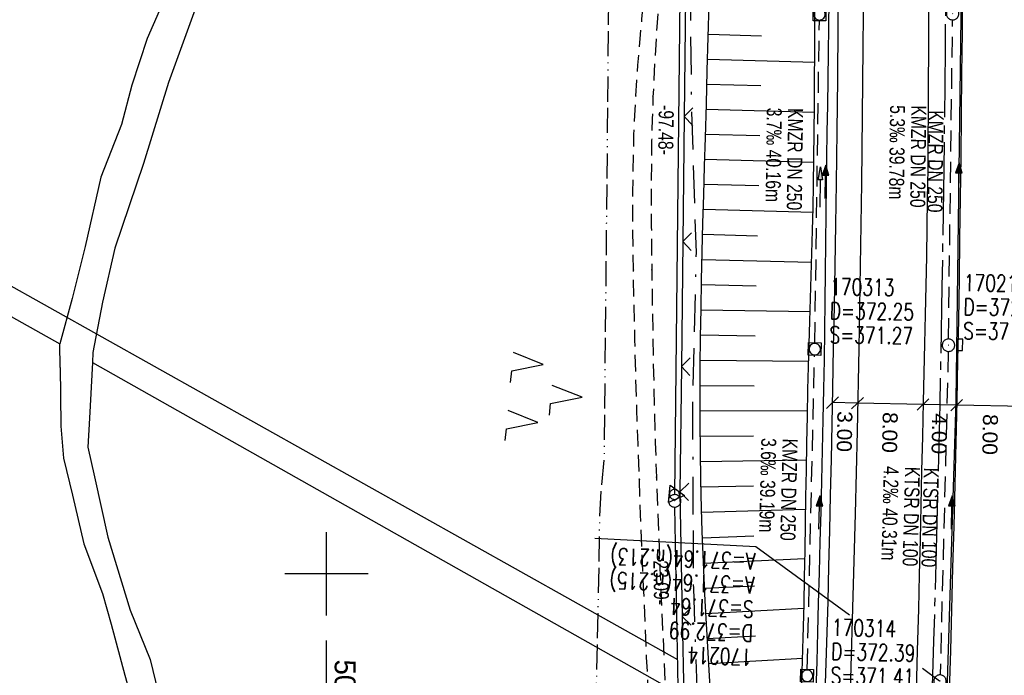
# Model space of a CAD drawing. Extents: x 509535 to 509917, y 455493 to 456443.
# Tile 5 of 34: x 509663 to 509781, y 455588 to 455666. Entities that reach past the tile are written whole.
import ezdxf

# ---------------------------------------------------------------- set-up
doc = ezdxf.new("R2010")
doc.units = 0
doc.header["$LTSCALE"] = 10
doc.header["$MEASUREMENT"] = 0
for name, pattern in [('ACAD_ISO13W100', [36, 12, -3, 12, -3, 0, -3, 0, -3]), ('ACAD_ISO16W100', [73, 15, -6.5, 15, -6.5, 15, -7, 1, -7]), ('ACHSE', [5.5, 4, -0.5, 0.5, -0.5]), ('AUSGEZOGEN', [0]), ('LT00', [0]), ('LT11', [0.3, 0.2, -0.1]), ('STRICHLINIE2', [0.375, 0.25, -0.125])]:
    doc.linetypes.add(name, pattern=pattern)
doc.layers.get('0').update_dxf_attribs({"linetype": 'LT00'})
for name, color, linetype in [('--EK_FBR', 1, 'LT00'), ('--EK_Halt-Pfeil', 4, 'LT00'), ('--EK_Haltung', 7, 'STRICHLINIE2'), ('--EK_Haltung-Text', 140, 'LT00'), ('--EK_Schacht-Text', 5, 'LT00'), ('--EL_DFK_AB_L', 21, 'LT00'), ('--EL_DFK_AB_P', 7, 'LT00'), ('--EL_Halt-Pfeil', 4, 'LT00'), ('--EL_Haltung', 182, 'STRICHLINIE2'), ('--EL_Haltung-Text', 182, 'LT00'), ('-AX-093', 35, 'ACHSE'), ('ABSTAND', 8, 'LT00'), ('BAB-KABEL', 220, 'ACAD_ISO16W100'), ('BEMAßUNG', 255, 'Continuous'), ('DFK_AB_L', 21, 'LT00'), ('DFK_AB_P', 7, 'LT00'), ('DFK_KATASTER', 250, 'LT00'), ('DFK_NUTZUNG', 250, 'LT00'), ('DFK_TOPO-ANL', 252, 'LT00'), ('DFK_VERMPKT', 252, 'LT00'), ('GASLTG', 250, 'ACAD_ISO13W100'), ('PFEIL', 140, 'AUSGEZOGEN'), ('V115_AFBR_BAB', 250, 'LT00'), ('V115_BOESCH', 250, 'LT00'), ('V115_BOSCHUNG', 250, 'LT00'), ('V115_FELDWEG', 250, 'LT11'), ('V115_GRABEN', 250, 'LT00'), ('V115_H_BORD', 8, 'LT00'), ('V115_KA_MULD', 182, 'LT00'), ('V115_KA_PRUF', 182, 'LT00'), ('V115_LD_MARK', 250, 'LT00'), ('V115_RASTER', 250, 'LT00'), ('V115_SINKK', 182, 'LT00'), ('V115_ZAUN', 40, 'LT00'), ('V116_RASTER', 250, 'LT00')]:
    doc.layers.add(name, color=color, linetype=linetype)
doc.styles.add('Arial', font='ARIAL.TTF')
doc.styles.add('Haltungsbeschriftung', font='ARIAL.TTF', dxfattribs={"width": 0.75})
doc.styles.add('schachtbeschriftung', font='romans.shx', dxfattribs={"width": 0.75, "height": 2})
doc.styles.get("Standard").update_dxf_attribs({"font": 'ARIAL.TTF'})

# ---------------------------------------------------------------- blocks, each defined once
blk = doc.blocks.new('SYMB7001')
at = {"color": 0, "linetype": 'ByBlock'}
for p, q in [((-0.869, -0.506), (0, 1.001)), ((0, 1.001), (0.869, -0.506)), ((-0.5005, 0), (-0.496554, -0.062729)), ((0.869, -0.506), (-0.869, -0.506))]:
    blk.add_line(p, q, dxfattribs=at)
for points in [[(0.5005, 0), (0.496553, 0.062729), (0.484776, 0.124469), (0.465353, 0.184246), (0.438592, 0.241118), (0.404913, 0.294187), (0.364849, 0.342616), (0.319031, 0.385642), (0.268181, 0.422586), (0.213103, 0.452866), (0.154663, 0.476004), (0.093784, 0.491635), (0.031427, 0.499512), (-0.031427, 0.499512), (-0.093784, 0.491635), (-0.154663, 0.476004), (-0.213103, 0.452866), (-0.268181, 0.422586), (-0.319031, 0.385642), (-0.364849, 0.342616), (-0.404913, 0.294187), (-0.438592, 0.241118), (-0.465353, 0.184246), (-0.484776, 0.124469), (-0.496554, 0.062729), (-0.5005, 0)], [(0.031427, -0.499513), (0.093784, -0.491635), (0.154663, -0.476004), (0.213103, -0.452866), (0.268182, -0.422587), (0.319031, -0.385642), (0.364849, -0.342616), (0.404913, -0.294187), (0.438592, -0.241118), (0.465354, -0.184247), (0.484776, -0.124469), (0.496554, -0.062729), (0.500501, 0)], [(-0.496554, -0.062729), (-0.484776, -0.124469), (-0.465353, -0.184246), (-0.438592, -0.241118), (-0.404913, -0.294187), (-0.364849, -0.342616), (-0.319031, -0.385642), (-0.268182, -0.422586), (-0.213103, -0.452866), (-0.154663, -0.476004), (-0.093784, -0.491635), (-0.031427, -0.499513), (0.031427, -0.499513)]]:
    blk.add_lwpolyline(points, dxfattribs=at)
blk = doc.blocks.new('SYMB0003')
at = {"color": 0, "linetype": 'ByBlock'}
for p, q in [((-0.015712, 0), (0.010166, 0.012015)), ((0, -0.021257), (-0.015712, 0)), ((0.010166, 0.012015), (0, -0.021257))]:
    blk.add_line(p, q, dxfattribs=at)
for points in [[(-0.031395, 0.499013), (-0.093691, 0.491144), (-0.154509, 0.475528), (-0.21289, 0.452414), (-0.267913, 0.422164), (-0.318712, 0.385257), (-0.364484, 0.342274), (-0.404509, 0.293893), (-0.438154, 0.240877), (-0.464888, 0.184062), (-0.484292, 0.124345), (-0.496058, 0.062667), (-0.5, 0)], [(-0.5, 0), (-0.496058, -0.062667), (-0.484292, -0.124345), (-0.464888, -0.184062), (-0.438154, -0.240877), (-0.404509, -0.293893), (-0.364485, -0.342274), (-0.318712, -0.385257), (-0.267914, -0.422164), (-0.21289, -0.452414), (-0.154509, -0.475529), (-0.093691, -0.491144), (-0.031395, -0.499014), (0.031395, -0.499014)], [(0.5, 0), (0.496057, 0.062667), (0.484292, 0.124345), (0.464888, 0.184062), (0.438153, 0.240877), (0.404509, 0.293893), (0.364484, 0.342274), (0.318712, 0.385257), (0.267913, 0.422164), (0.21289, 0.452414), (0.154509, 0.475528), (0.093691, 0.491144), (0.031395, 0.499013), (-0.031395, 0.499013)], [(0.031395, -0.499014), (0.093691, -0.491144), (0.154509, -0.475529), (0.21289, -0.452414), (0.267914, -0.422164), (0.318712, -0.385257), (0.364485, -0.342274), (0.404509, -0.293893), (0.438154, -0.240877), (0.464889, -0.184062), (0.484292, -0.124345), (0.496058, -0.062667), (0.5, 0)]]:
    blk.add_lwpolyline(points, dxfattribs=at)
blk = doc.blocks.new('SYMB7221')
at = {"color": 0, "linetype": 'ByBlock'}
for p, q in [((0, 0.435), (-0.11, 0.065)), ((0.11, 0.065), (0, 0.435)), ((0.25, 0.065), (0.11, 0.065)), ((-0.35, -0.065), (-0.46, -0.435)), ((0.35, -0.065), (0.24, -0.435))]:
    blk.add_line(p, q, dxfattribs=at)
for points in [[(-0.1, -0.435), (-0.24, -0.435), (-0.35, -0.065)], [(0.6, -0.435), (0.46, -0.435), (0.35, -0.065)]]:
    blk.add_lwpolyline(points, dxfattribs=at)
blk = doc.blocks.new('Pfreil3')
at = {"layer": 'PFEIL'}
blk.add_hatch(color=256, dxfattribs=at).paths.add_polyline_path([(-1.55, 0.27), (-1.55, -0.27), (0, 0)])
for p, q in [((-1.55, 0), (-4.83, 0)), ((-1.55, -0.27), (-1.55, 0.27)), ((-1.55, 0.27), (0, 0)), ((0, 0), (-1.55, -0.27))]:
    blk.add_line(p, q, dxfattribs=at)
blk = doc.blocks.new('SYMB0011')
at = {"color": 0, "linetype": 'ByBlock'}
for p, q in [((0.5, 0), (-0.5, 0)), ((0, 0.5), (0, -0.5))]:
    blk.add_line(p, q, dxfattribs=at)
blk = doc.blocks.new('SYMB1210')
at = {"color": 0, "linetype": 'ByBlock'}
blk.add_line((0.018815, -0.179014), (0.055623, -0.17119), dxfattribs=at)
for points in [[(-0.2, -0.2), (-0.2, 0.2), (0.2, 0.2), (0.2, -0.2), (-0.2, -0.2)], [(0.018815, 0.179014), (-0.018815, 0.179014), (-0.055623, 0.17119), (-0.09, 0.155885), (-0.120444, 0.133766), (-0.145623, 0.105801), (-0.164438, 0.073213), (-0.176067, 0.037424), (-0.18, 0)], [(-0.18, 0), (-0.176067, -0.037424), (-0.164438, -0.073213), (-0.145623, -0.105801), (-0.120444, -0.133766), (-0.09, -0.155885), (-0.055623, -0.17119), (-0.018815, -0.179014), (0.018815, -0.179014)], [(0.18, 0), (0.176067, 0.037424), (0.164438, 0.073213), (0.145623, 0.105801), (0.120444, 0.133766), (0.09, 0.155885), (0.055623, 0.17119), (0.018815, 0.179014)], [(0.055623, -0.17119), (0.09, -0.155885), (0.120444, -0.133766), (0.145623, -0.105801), (0.164438, -0.073213), (0.176067, -0.037424), (0.18, 0)]]:
    blk.add_lwpolyline(points, dxfattribs=at)
blk = doc.blocks.new('SYMB0652')
at = {"color": 0, "linetype": 'ByBlock'}
blk.add_lwpolyline([(-0.15, -0.075), (0.15, -0.075), (0.15, 0.075), (-0.15, 0.075), (-0.15, -0.075)], dxfattribs=at)
blk = doc.blocks.new('_Oblique')
at = {"color": 0, "linetype": 'ByBlock', "lineweight": -2}
blk.add_line((-0.5, -0.5), (0.5, 0.5), dxfattribs=at)
blk = doc.blocks.new('SYMB0024')
at = {"color": 0, "linetype": 'ByBlock'}
for p, q in [((-0.5, 0.5), (0, 0)), ((0, 0), (0.5, 0.5))]:
    blk.add_line(p, q, dxfattribs=at)
blk = doc.blocks.new('SYMB0070')
at = {"color": 0, "linetype": 'ByBlock'}
for p, q in [((-0.5, 0), (0.2, 0)), ((0.5, 0), (0.2, 0.1)), ((0.2, 0.1), (0.2, 0)), ((0.468, 0), (0.21, 0.086)), ((0.21, 0.086), (0.21, -0.086)), ((0.21, -0.086), (0.468, 0)), ((0.22, -0.072), (0.437, 0)), ((0.23, -0.058), (0.405, 0)), ((0.24, -0.045), (0.374, 0)), ((0.342, 0), (0.25, 0.031)), ((0.25, 0.031), (0.25, -0.031)), ((0.25, -0.031), (0.342, 0)), ((0.26, -0.017), (0.31, 0)), ((0.27, -0.003), (0.279, 0))]:
    blk.add_line(p, q, dxfattribs=at)
for points in [[(0.2, 0), (0.2, -0.1), (0.5, 0)], [(0.437, 0), (0.22, 0.072), (0.22, -0.072)], [(0.405, 0), (0.23, 0.058), (0.23, -0.058)], [(0.374, 0), (0.24, 0.045), (0.24, -0.045)], [(0.31, 0), (0.26, 0.017), (0.26, -0.017)], [(0.279, 0), (0.27, 0.003), (0.27, -0.003)]]:
    blk.add_lwpolyline(points, dxfattribs=at)

msp = doc.modelspace()

# ---------------------------------------------------------------- linework, layer by layer
at = {"layer": '--EK_FBR'}
msp.add_lwpolyline([(509759.9, 455586.85), (509760.05, 455591.77), (509760.19, 455596.68), (509760.3, 455600.94), (509760.4, 455605.2), (509760.5, 455609.46), (509760.59, 455613.72), (509760.68, 455617.98), (509760.76, 455622.24), (509760.86, 455627.16), (509760.95, 455632.08), (509761.04, 455637), (509761.12, 455641.93), (509761.2, 455646.85), (509761.29, 455653.12), (509761.36, 455659.39), (509761.41, 455665.67), (509761.46, 455671.94)], dxfattribs=at)
at = {"layer": '--EK_FBR', "color": 2}
for points in [[(509772.26, 455669.56), (509772.25, 455666.06), (509772.23, 455662.55), (509772.22, 455659.05), (509772.2, 455655.55), (509772.18, 455652.04), (509772.15, 455648.54), (509772.1, 455645.04), (509772.05, 455641.55), (509771.99, 455638.07), (509771.92, 455634.58), (509771.84, 455631.1), (509771.76, 455627.61), (509771.68, 455624.12), (509771.6, 455620.64), (509771.51, 455616.49), (509771.42, 455612.35), (509771.33, 455608.2), (509771.23, 455604.06), (509771.14, 455599.91), (509771.03, 455595.77), (509770.9, 455590.82), (509770.75, 455585.88)], [(509776.3, 455669.9), (509776.27, 455664.94), (509776.22, 455659.98), (509776.17, 455655.02), (509776.11, 455650.05), (509776.05, 455645.09), (509775.98, 455640.23), (509775.91, 455635.36), (509775.83, 455630.49), (509775.74, 455625.62), (509775.64, 455620.76), (509775.53, 455615.75), (509775.41, 455610.74), (509775.28, 455605.73), (509775.14, 455600.73), (509775.01, 455595.72), (509774.87, 455590.82), (509774.73, 455585.92)]]:
    msp.add_lwpolyline(points, dxfattribs=at)
at = {"layer": '--EK_Haltung'}
for p, q in [((509758.61, 455627.71), (509759.15, 455666.37)), ((509774.65, 455628.18), (509775.13, 455666.46)), ((509757.69, 455588.53), (509758.58, 455626.21)), ((509774.62, 455626.68), (509773.64, 455587.88))]:
    msp.add_line(p, q, dxfattribs=at)
at = {"layer": '--EK_Schacht-Text', "flags": 128}
for points in [[(509762.75, 455595.04), (509751.52, 455603.25), (509732.2, 455604.26)], [(509773.58, 455587.13), (509771.54, 455588.63)]]:
    msp.add_lwpolyline(points, dxfattribs=at)
at = {"layer": '--EL_DFK_AB_L'}
for p, q in [((509741.8, 455609.51), (509742.84, 455705.48)), ((509742.22, 455586.42), (509741.8, 455608.01))]:
    msp.add_line(p, q, dxfattribs=at)
at = {"layer": '--EL_Haltung'}
for p, q in [((509758.61, 455627.71), (509759.15, 455666.37)), ((509774.65, 455628.18), (509775.13, 455666.46)), ((509757.69, 455588.53), (509758.58, 455626.21)), ((509774.62, 455626.68), (509773.64, 455587.88))]:
    msp.add_line(p, q, dxfattribs=at)
at = {"layer": '-AX-093', "ltscale": 0.2}
msp.add_lwpolyline([(509774.34, 455676.94), (509774.24, 455662.78), (509774.08, 455648.62), (509773.86, 455634.46), (509773.59, 455620.3), (509773.25, 455606.14), (509772.86, 455591.98), (509772.42, 455577.83), (509771.93, 455563.68), (509771.38, 455549.52), (509770.78, 455535.37), (509770.14, 455521.23), (509769.45, 455507.08), (509769.44, 455507.03)], dxfattribs=at)
at = {"layer": 'BAB-KABEL', "ltscale": 0.03, "flags": 128}
msp.add_lwpolyline([(509651.99, 456424.78), (509670.82, 456365.75), (509672.68, 456359.45), (509656.28, 456346.09), (509661.63, 456318.85), (509681.16, 456323.49), (509686.88, 456299.25), (509691.52, 456276.96), (509696.36, 456254.1), (509698.03, 456247.41), (509697.82, 456236.7), (509703.34, 456208.42), (509708, 456177.84), (509713.01, 456144.68), (509717.32, 456116.69), (509721.29, 456086.1), (509724.58, 456056.89), (509728.2, 456022), (509732.51, 455987.78), (509734.93, 455959.1), (509737.19, 455922.47), (509739.44, 455887.39), (509741.17, 455845.09), (509743.38, 455778.71), (509743.92, 455765.94), (509744.78, 455741.01), (509744.35, 455717.58), (509743.71, 455704.36), (509743.48, 455680.9), (509743.81, 455655.76), (509744.35, 455638.57), (509743.92, 455619.98), (509744.03, 455598.28), (509744.88, 455574.42), (509745.02, 455570.73), (509745.41, 455559.94), (509746.46, 455539.74), (509746.86, 455517.32), (509747.13, 455504.69)], dxfattribs=at)
at = {"layer": 'BEMAßUNG'}
for p, q in [((509763.74, 455620.47), (509760.73, 455620.54)), ((509771.59, 455620.32), (509763.74, 455620.47)), ((509775.63, 455620.24), (509771.59, 455620.32)), ((509783.76, 455620.07), (509775.63, 455620.23))]:
    msp.add_line(p, q, dxfattribs=at)
at = {"layer": 'DFK_AB_L'}
for p, q in [((509741.8, 455609.51), (509742.84, 455705.48)), ((509742.22, 455586.42), (509741.8, 455608.01))]:
    msp.add_line(p, q, dxfattribs=at)
at = {"layer": 'DFK_KATASTER'}
for p, q in [((509681.46, 455671.04), (509678.49, 455664.22)), ((509684.26, 455667.76), (509681.07, 455658.94)), ((509678.49, 455664.22), (509676.66, 455658.63)), ((509681.07, 455658.94), (509678.05, 455649.21)), ((509676.66, 455658.63), (509675.42, 455653.89)), ((509614.69, 455657.69), (509668.01, 455627.58)), ((509675.42, 455653.89), (509672.95, 455647.58)), ((509678.05, 455649.21), (509674.62, 455639.08)), ((509672.95, 455647.58), (509671.06, 455639.28)), ((509671.06, 455639.28), (509669.49, 455633.04)), ((509674.62, 455639.08), (509673.16, 455632.58)), ((509669.49, 455633.04), (509668.01, 455627.58)), ((509673.16, 455632.58), (509671.99, 455626.55)), ((509668.05, 455624.74), (509668.01, 455627.58)), ((509671.99, 455626.55), (509671.93, 455625.36)), ((509668.05, 455624.74), (509668.09, 455621.42)), ((509671.93, 455625.36), (509671.59, 455618.66)), ((509671.93, 455625.36), (509741.58, 455586.04)), ((509668.09, 455621.42), (509668.15, 455617.71)), ((509668.15, 455617.71), (509668.45, 455613.9)), ((509671.59, 455618.66), (509671.39, 455615.2)), ((509671.39, 455615.2), (509672.19, 455611.65)), ((509668.45, 455613.9), (509669.56, 455609.45)), ((509672.19, 455611.65), (509673.8, 455604.39)), ((509669.56, 455609.45), (509670.9, 455603.6)), ((509670.9, 455603.6), (509673.14, 455597.66)), ((509673.8, 455604.39), (509676.48, 455595.65)), ((509673.14, 455597.66), (509674.19, 455593.96)), ((509676.48, 455595.65), (509678.87, 455589.71)), ((509674.19, 455593.96), (509675.83, 455587.86)), ((509678.87, 455589.71), (509679.83, 455585.76)), ((509675.83, 455587.86), (509677.15, 455583.16))]:
    msp.add_line(p, q, dxfattribs=at)
at = {"layer": 'DFK_TOPO-ANL'}
msp.add_line((509742.15, 455589.67), (509614.3, 455661.33), dxfattribs=at)
at = {"layer": 'GASLTG', "ltscale": 0.025, "flags": 128}
msp.add_lwpolyline([(509576.64, 456416.86), (509580.42, 456407.74), (509587.24, 456392.18), (509591.42, 456382.27), (509597.66, 456365.03), (509604.75, 456344.5), (509608.5, 456332.06), (509616.69, 456303.9), (509621.74, 456286.7), (509623.05, 456279.51), (509625.2, 456264.88), (509628.28, 456228.9), (509627.76, 456227.65), (509626.73, 456226.11), (509624.81, 456225), (509619.29, 456223.6), (509599.24, 456219.11), (509590.54, 456217.56), (509588.78, 456216.68), (509588.11, 456214.99), (509588, 456213.31), (509590.7, 456177.75), (509590.25, 456175.17), (509586.8, 456115.33), (509601.51, 456073.24), (509608.12, 456055.24), (509610.22, 456049.99), (509615.8, 456040.04), (509651.21, 455979.5), (509663.5, 455954.04), (509676.39, 455920.74), (509705.32, 455849.52), (509725.25, 455800.42), (509734.94, 455779.14), (509734.41, 455718.88), (509734.2, 455703.01), (509733.7, 455653.34), (509733.32, 455613.95), (509732.96, 455610.18), (509732.76, 455606.91), (509732.7, 455601.24), (509731.56, 455550.22), (509730.86, 455531.77), (509730.15, 455502.9)], dxfattribs=at)
at = {"layer": 'V115_AFBR_BAB'}
msp.add_lwpolyline([(509759.9, 455586.85), (509760.05, 455591.77), (509760.19, 455596.68), (509760.3, 455600.94), (509760.4, 455605.2), (509760.5, 455609.46), (509760.59, 455613.72), (509760.68, 455617.98), (509760.76, 455622.24), (509760.86, 455627.16), (509760.95, 455632.08), (509761.04, 455637), (509761.12, 455641.93), (509761.2, 455646.85), (509761.29, 455653.12), (509761.36, 455659.39), (509761.41, 455665.67), (509761.46, 455671.94)], dxfattribs=at)
at = {"layer": 'V115_AFBR_BAB', "color": 0}
for points in [[(509772.26, 455669.56), (509772.25, 455666.06), (509772.23, 455662.55), (509772.22, 455659.05), (509772.2, 455655.55), (509772.18, 455652.04), (509772.15, 455648.54), (509772.1, 455645.04), (509772.05, 455641.55), (509771.99, 455638.07), (509771.92, 455634.58), (509771.84, 455631.1), (509771.76, 455627.61), (509771.68, 455624.12), (509771.6, 455620.64), (509771.51, 455616.49), (509771.42, 455612.35), (509771.33, 455608.2), (509771.23, 455604.06), (509771.14, 455599.91), (509771.03, 455595.77), (509770.9, 455590.82), (509770.75, 455585.88)], [(509776.3, 455669.9), (509776.27, 455664.94), (509776.22, 455659.98), (509776.17, 455655.02), (509776.11, 455650.05), (509776.05, 455645.09), (509775.98, 455640.23), (509775.91, 455635.36), (509775.83, 455630.49), (509775.74, 455625.62), (509775.64, 455620.76), (509775.53, 455615.75), (509775.41, 455610.74), (509775.28, 455605.73), (509775.14, 455600.73), (509775.01, 455595.72), (509774.87, 455590.82), (509774.73, 455585.92)]]:
    msp.add_lwpolyline(points, dxfattribs=at)
at = {"layer": 'V115_BOESCH'}
msp.add_lwpolyline([(509746.08, 455585.68), (509745.92, 455588.46), (509745.76, 455591.23), (509745.6, 455594), (509745.46, 455596.77), (509745.32, 455599.54), (509745.2, 455602.31), (509745.09, 455605.09), (509745, 455607.86), (509744.92, 455611.28), (509744.87, 455614.7), (509744.84, 455618.12), (509744.84, 455621.54), (509744.86, 455624.96), (509744.89, 455628.38), (509744.95, 455631.81), (509745.02, 455635.23), (509745.09, 455638.65), (509745.18, 455642.07), (509745.28, 455645.49), (509745.37, 455648.92), (509745.47, 455652.34), (509745.59, 455656.35), (509745.7, 455660.37), (509745.82, 455664.38), (509745.94, 455668.4)], dxfattribs=at)
at = {"layer": 'V115_BOSCHUNG'}
for p, q in [((509745.83, 455664.74), (509752.21, 455664.56)), ((509745.74, 455661.74), (509758.59, 455661.39)), ((509745.65, 455658.74), (509752.11, 455658.57)), ((509745.57, 455655.75), (509758.56, 455655.39)), ((509745.48, 455652.75), (509752.01, 455652.57)), ((509745.4, 455649.75), (509758.49, 455649.38)), ((509745.31, 455646.75), (509751.88, 455646.57)), ((509745.23, 455643.75), (509758.38, 455643.39)), ((509745.15, 455640.74), (509751.73, 455640.57)), ((509745.07, 455637.73), (509758.22, 455637.41)), ((509745, 455634.7), (509751.57, 455634.57)), ((509744.95, 455631.69), (509758.04, 455631.46)), ((509744.9, 455628.66), (509751.43, 455628.57)), ((509744.86, 455625.64), (509757.87, 455625.51)), ((509744.84, 455622.6), (509751.32, 455622.57)), ((509744.84, 455619.56), (509757.72, 455619.59)), ((509744.85, 455616.52), (509751.26, 455616.57)), ((509744.88, 455613.48), (509757.61, 455613.67)), ((509744.94, 455610.44), (509751.25, 455610.57)), ((509745.02, 455607.39), (509757.52, 455607.75)), ((509745.12, 455604.34), (509751.29, 455604.57)), ((509745.24, 455601.29), (509757.42, 455601.85)), ((509745.38, 455598.27), (509751.37, 455598.57)), ((509745.54, 455595.26), (509757.3, 455595.88)), ((509745.7, 455592.25), (509751.47, 455592.57)), ((509745.87, 455589.25), (509757.15, 455589.89))]:
    msp.add_line(p, q, dxfattribs=at)
at = {"layer": 'V115_FELDWEG', "flags": 128}
for points in [[(509722.82, 455502.13), (509723.39, 455503.19), (509724.56, 455505.33), (509725.74, 455507.46), (509726.94, 455509.6), (509727.79, 455511.11), (509728.65, 455512.62), (509729.51, 455514.13), (509730.37, 455515.64), (509731.22, 455517.16), (509732.05, 455518.68), (509732.86, 455520.21), (509733.65, 455521.75), (509734.4, 455523.3), (509735.13, 455524.85), (509735.81, 455526.42), (509736.45, 455528), (509737.04, 455529.59), (509737.57, 455531.2), (509738.04, 455532.83), (509738.47, 455534.54), (509738.84, 455536.28), (509739.14, 455538.02), (509739.38, 455539.78), (509739.58, 455541.56), (509739.73, 455543.34), (509739.84, 455545.14), (509739.91, 455546.94), (509739.95, 455548.75), (509739.96, 455550.56), (509739.94, 455552.37), (509739.91, 455554.19), (509739.87, 455556), (509739.81, 455557.81), (509739.71, 455560.95), (509739.6, 455564.07), (509739.47, 455567.18), (509739.34, 455570.29), (509739.21, 455573.38), (509739.06, 455576.48), (509738.92, 455579.57), (509738.77, 455582.66), (509738.63, 455585.76), (509738.43, 455590.01), (509738.24, 455594.27), (509738.06, 455598.54), (509737.88, 455602.81), (509737.71, 455607.08), (509737.55, 455611.34), (509737.4, 455615.53), (509737.25, 455619.71), (509737.13, 455623.9), (509737.02, 455628.08), (509736.92, 455632.26), (509736.84, 455636.45), (509736.81, 455638.77), (509736.79, 455641.09), (509736.78, 455643.41), (509736.78, 455645.74), (509736.8, 455648.06), (509736.85, 455650.38), (509736.91, 455652.7), (509737.01, 455655.01), (509737.13, 455657.33), (509737.25, 455659.17), (509737.39, 455661.02), (509737.54, 455662.86), (509737.7, 455664.7), (509737.86, 455666.54), (509738.03, 455668.38), (509738.19, 455670.22), (509738.35, 455672.07), (509738.62, 455675.37), (509738.86, 455678.69), (509739.07, 455682), (509739.26, 455685.31), (509739.43, 455688.63), (509739.55, 455691.47), (509739.66, 455694.31), (509739.76, 455697.15), (509739.85, 455699.99), (509739.93, 455702.83), (509740, 455705.67), (509740.08, 455708.51), (509740.15, 455711.35), (509740.23, 455714.19), (509740.31, 455717.03), (509740.39, 455719.64), (509740.47, 455722.24), (509740.55, 455724.85), (509740.62, 455727.45), (509740.69, 455730.06), (509740.74, 455732.67), (509740.77, 455735.28), (509740.79, 455737.88), (509740.78, 455740.49), (509740.74, 455743.1), (509740.68, 455745.71), (509740.58, 455748.33), (509740.45, 455750.68), (509740.29, 455753.03), (509740.1, 455755.37), (509739.86, 455757.72), (509739.57, 455760.05), (509739.24, 455762.38), (509738.86, 455764.7), (509738.41, 455767.01), (509737.91, 455769.3), (509737.35, 455771.57), (509736.8, 455773.56), (509736.2, 455775.53), (509735.56, 455777.49), (509734.87, 455779.44), (509734.16, 455781.38), (509733.41, 455783.31), (509732.64, 455785.23), (509731.84, 455787.14), (509731.02, 455789.05), (509730.19, 455790.94), (509729.18, 455793.23), (509728.15, 455795.5), (509727.11, 455797.77), (509726.07, 455800.04), (509725.02, 455802.3), (509723.97, 455804.57), (509722.93, 455806.83), (509721.88, 455809.09), (509720.2, 455812.78), (509718.53, 455816.48), (509716.89, 455820.2), (509715.26, 455823.92), (509713.66, 455827.65), (509712.09, 455831.39), (509710.54, 455835.15), (509709.03, 455838.91), (509707.54, 455842.69), (509706.09, 455846.48), (509704.67, 455850.28), (509703.71, 455852.92), (509702.76, 455855.56), (509701.83, 455858.2), (509700.9, 455860.84), (509699.98, 455863.49), (509699.06, 455866.14), (509698.14, 455868.78), (509697.22, 455871.43), (509696.29, 455874.07), (509695.35, 455876.71), (509694.39, 455879.34), (509693.42, 455881.97), (509692.36, 455884.77), (509691.28, 455887.57), (509690.19, 455890.36), (509689.08, 455893.14), (509687.96, 455895.92), (509686.83, 455898.69), (509685.69, 455901.46), (509684.55, 455904.23), (509683.4, 455907), (509682.26, 455909.77), (509681.12, 455912.54), (509679.68, 455916.04), (509678.25, 455919.55), (509676.83, 455923.06), (509675.42, 455926.56), (509674, 455930.07), (509672.59, 455933.58), (509671.18, 455937.09), (509668.83, 455942.92), (509666.47, 455948.76), (509664.12, 455954.59), (509661.77, 455960.42)], [(509663.46, 455961.16), (509665.37, 455956.47), (509667.29, 455951.78), (509669.2, 455947.08), (509671.1, 455942.39), (509673.01, 455937.69), (509674.66, 455933.59), (509676.32, 455929.48), (509677.97, 455925.38), (509679.62, 455921.27), (509681.28, 455917.17), (509682.93, 455913.06), (509684.17, 455910), (509685.4, 455906.93), (509686.64, 455903.87), (509687.87, 455900.8), (509689.09, 455897.74), (509690.31, 455894.66), (509691.52, 455891.59), (509692.71, 455888.51), (509693.9, 455885.43), (509695.07, 455882.34), (509696.13, 455879.5), (509697.18, 455876.65), (509698.22, 455873.8), (509699.26, 455870.94), (509700.29, 455868.09), (509701.32, 455865.23), (509702.35, 455862.38), (509703.39, 455859.52), (509704.43, 455856.67), (509705.48, 455853.82), (509706.55, 455850.98), (509708.3, 455846.38), (509710.1, 455841.79), (509711.93, 455837.22), (509713.79, 455832.66), (509715.69, 455828.11), (509717.62, 455823.58), (509719.58, 455819.06), (509721.57, 455814.56), (509723.58, 455810.07), (509724.61, 455807.79), (509725.65, 455805.52), (509726.69, 455803.24), (509727.73, 455800.97), (509728.77, 455798.69), (509729.81, 455796.41), (509730.84, 455794.13), (509731.86, 455791.84), (509732.63, 455790.1), (509733.38, 455788.35), (509734.13, 455786.6), (509734.85, 455784.84), (509735.56, 455783.08), (509736.24, 455781.3), (509736.9, 455779.52), (509737.52, 455777.73), (509738.11, 455775.93), (509738.66, 455774.12), (509739.17, 455772.29), (509739.71, 455770.15), (509740.19, 455767.99), (509740.61, 455765.82), (509740.98, 455763.63), (509741.3, 455761.44), (509741.58, 455759.23), (509741.81, 455757.02), (509742.01, 455754.81), (509742.17, 455752.59), (509742.3, 455750.37), (509742.4, 455748.14), (509742.49, 455745.53), (509742.54, 455742.92), (509742.57, 455740.31), (509742.58, 455737.7), (509742.56, 455735.09), (509742.53, 455732.49), (509742.48, 455729.88), (509742.42, 455727.28), (509742.35, 455724.67), (509742.28, 455722.07), (509742.2, 455719.46), (509742.13, 455716.86), (509742.06, 455714.03), (509742, 455711.21), (509741.93, 455708.39), (509741.86, 455705.57), (509741.79, 455702.75), (509741.71, 455699.93), (509741.62, 455697.11), (509741.52, 455694.29), (509741.4, 455691.47), (509741.26, 455688.65), (509741.12, 455686.26), (509740.97, 455683.87), (509740.81, 455681.49), (509740.64, 455679.1), (509740.47, 455676.71), (509740.29, 455674.33), (509740.11, 455671.94), (509739.95, 455669.84), (509739.8, 455667.73), (509739.65, 455665.62), (509739.52, 455663.52), (509739.39, 455661.41), (509739.28, 455659.3), (509739.19, 455657.19), (509739.1, 455654.6), (509739.03, 455652.01), (509739, 455649.42), (509738.98, 455646.83), (509738.98, 455644.24), (509738.99, 455641.65), (509739.01, 455639.06), (509739.04, 455636.47), (509739.1, 455632.32), (509739.17, 455628.18), (509739.25, 455624.04), (509739.35, 455619.89), (509739.47, 455615.75), (509739.6, 455611.61), (509739.73, 455607.95), (509739.87, 455604.29), (509740.02, 455600.63), (509740.18, 455596.97), (509740.34, 455593.31), (509740.51, 455589.66), (509740.68, 455586.01), (509740.83, 455582.89), (509740.97, 455579.77), (509741.11, 455576.65), (509741.25, 455573.53), (509741.38, 455570.4), (509741.5, 455567.27), (509741.62, 455564.13), (509741.72, 455560.98), (509741.82, 455557.82), (509741.87, 455555.95), (509741.91, 455554.07), (509741.94, 455552.19), (509741.95, 455550.32), (509741.93, 455548.44), (509741.89, 455546.57), (509741.82, 455544.7), (509741.7, 455542.84), (509741.55, 455540.99), (509741.35, 455539.15), (509741.09, 455537.32), (509740.79, 455535.51), (509740.42, 455533.71), (509739.98, 455531.93), (509739.51, 455530.29), (509738.99, 455528.67), (509738.41, 455527.06), (509737.79, 455525.47), (509737.12, 455523.88), (509736.42, 455522.31), (509735.68, 455520.75), (509734.91, 455519.2), (509734.12, 455517.65), (509733.3, 455516.11), (509732.47, 455514.58), (509731.63, 455513.05), (509730.78, 455511.53), (509729.92, 455510.01), (509729.07, 455508.49), (509727.77, 455506.15), (509726.47, 455503.81), (509725.72, 455502.44)]]:
    msp.add_lwpolyline(points, dxfattribs=at)
at = {"layer": 'V115_GRABEN'}
for points in [[(509756.97, 455584.17), (509757.1, 455588.24), (509757.22, 455592.31), (509757.31, 455596.37), (509757.38, 455599.59), (509757.44, 455602.81), (509757.49, 455606.03), (509757.54, 455609.25), (509757.59, 455612.46), (509757.65, 455615.68), (509757.71, 455618.9), (509757.78, 455622.12), (509757.85, 455624.85), (509757.93, 455627.57), (509758.01, 455630.3), (509758.09, 455633.03), (509758.17, 455635.76), (509758.25, 455638.49), (509758.33, 455641.21), (509758.39, 455643.94), (509758.45, 455646.67), (509758.5, 455649.83), (509758.54, 455652.99), (509758.56, 455656.15), (509758.58, 455659.31), (509758.59, 455662.48), (509758.59, 455665.64), (509758.6, 455668.8)], [(509760.27, 455668.8), (509760.24, 455665.64), (509760.2, 455662.49), (509760.16, 455659.34), (509760.11, 455656.19), (509760.06, 455653.04), (509760.02, 455649.89), (509759.97, 455646.74), (509759.93, 455643.23), (509759.89, 455639.72), (509759.85, 455636.21), (509759.81, 455632.7), (509759.76, 455629.19), (509759.71, 455625.68), (509759.66, 455622.17), (509759.58, 455618.5), (509759.5, 455614.83), (509759.41, 455611.16), (509759.31, 455607.49), (509759.22, 455603.83), (509759.11, 455600.16), (509759.01, 455596.49), (509758.92, 455592.99), (509758.83, 455589.49), (509758.73, 455586)]]:
    msp.add_lwpolyline(points, dxfattribs=at)
at = {"layer": 'V115_H_BORD'}
msp.add_lwpolyline([(509671.78, 456426.86), (509671.92, 456426.44), (509692.11, 456354.34), (509694.18, 456346.3), (509696.67, 456336.81), (509698.23, 456330.83), (509720.59, 456236.11), (509730.62, 456186.77), (509739.18, 456139.2), (509750.68, 456066.3), (509760.28, 455991.46), (509767.39, 455917.16), (509772.44, 455842.62), (509775.79, 455743.42), (509776.17, 455669.89), (509775.53, 455620.76), (509773.23, 455546.89), (509771.28, 455507.23)], dxfattribs=at)
at = {"layer": 'V115_LD_MARK'}
msp.add_lwpolyline([(509764.44, 455671.26), (509764.34, 455659.05), (509764.2, 455646.85), (509764.05, 455636.94), (509763.87, 455627.03), (509763.67, 455617.12), (509763.43, 455607.22), (509763.17, 455597.31), (509762.88, 455587.41), (509762.56, 455577.5), (509762.22, 455567.6), (509761.85, 455557.7), (509761.46, 455547.8), (509760.91, 455534.89), (509760.32, 455521.98), (509759.7, 455509.08), (509759.54, 455505.99)], dxfattribs=at)
at = {"layer": 'V115_RASTER'}
for p, q in [((509700, 455595), (509700, 455605)), ((509705, 455600), (509695, 455600))]:
    msp.add_line(p, q, dxfattribs=at)
at = {"layer": 'V115_ZAUN'}
for p, q in [((509743.08, 455669.86), (509742.92, 455654.86)), ((509742.92, 455654.86), (509742.75, 455639.86)), ((509742.75, 455639.86), (509742.59, 455624.86)), ((509742.59, 455624.86), (509742.42, 455609.86)), ((509742.7, 455594.87), (509742.98, 455579.87))]:
    msp.add_line(p, q, dxfattribs=at)
msp.add_lwpolyline([(509742.42, 455609.86), (509742.42, 455609.71), (509742.7, 455594.87)], dxfattribs=at)
at = {"layer": 'V116_RASTER'}
msp.add_line((509700, 455573.14), (509700, 455592.02), dxfattribs=at)

# ---------------------------------------------------------------- block references
at = {"layer": '--EK_Halt-Pfeil', "yscale": 4, "zscale": 4}
for p, xscale, rotation in [((509759.88, 455647.03), 4.000000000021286, 89.19848999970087), ((509775.89, 455647.31), 3.999999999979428, 89.27896000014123), ((509759.14, 455607.35), 3.999999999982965, 88.64831999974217), ((509775.04, 455607.37), 4.000000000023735, 88.53970000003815)]:
    msp.add_blockref('SYMB0070', p, dxfattribs=dict(at, xscale=xscale, rotation=rotation))
at = {"layer": '--EL_DFK_AB_P', "xscale": 1.500000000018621, "yscale": 1.5, "zscale": 1.5, "rotation": 264.7377099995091}
msp.add_blockref('SYMB0003', (509741.79, 455608.76), dxfattribs=at)
at = {"layer": '--EL_Halt-Pfeil', "yscale": 4, "zscale": 4}
for p, xscale, rotation in [((509759.88, 455647.03), 4.000000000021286, 89.19848999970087), ((509775.89, 455647.31), 3.999999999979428, 89.27896000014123), ((509759.14, 455607.35), 3.999999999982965, 88.64831999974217), ((509775.04, 455607.37), 4.000000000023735, 88.53970000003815)]:
    msp.add_blockref('SYMB0070', p, dxfattribs=dict(at, xscale=xscale, rotation=rotation))
at = {"layer": 'BEMAßUNG', "xscale": 1.4, "yscale": 1.4, "zscale": 1.4}
for p, rotation in [((509760.73, 455620.54), 178.8479226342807), ((509763.74, 455620.47), 178.8479226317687), ((509763.74, 455620.47), 358.8479226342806), ((509771.59, 455620.32), 178.8479226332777), ((509771.59, 455620.32), 358.8479226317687), ((509775.63, 455620.23), 178.8479226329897), ((509775.63, 455620.24), 358.8479226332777)]:
    msp.add_blockref('_Oblique', p, dxfattribs=dict(at, rotation=rotation))
at = {"layer": 'DFK_AB_P', "xscale": 1.500000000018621, "yscale": 1.5, "zscale": 1.5, "rotation": 264.7377099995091}
msp.add_blockref('SYMB0003', (509741.79, 455608.76), dxfattribs=at)
at = {"layer": 'DFK_NUTZUNG', "xscale": 10.00000000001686, "yscale": 10, "zscale": 10, "rotation": 264.7377100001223}
msp.add_blockref('SYMB7221', (509726.35, 455621.58), dxfattribs=at)
at = {"layer": 'DFK_VERMPKT', "xscale": 1.200000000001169, "yscale": 1.200000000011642, "zscale": 1.2, "rotation": 264.7377100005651}
msp.add_blockref('SYMB7001', (509741.76, 455609.53), dxfattribs=at)
at = {"layer": 'PFEIL', "rotation": 89.28165556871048}
msp.add_blockref('Pfreil3', (509759.28, 455648.83), dxfattribs=at)
at = {"layer": 'V115_FELDWEG', "xscale": 0.1000000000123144, "yscale": 0.09999999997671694, "zscale": 0.1, "rotation": 275.9993999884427}
for p in [(509737.13, 455657.33), (509739.19, 455657.19), (509736.84, 455636.45), (509739.04, 455636.47), (509739.6, 455611.61), (509737.55, 455611.34)]:
    msp.add_blockref('SYMB0011', p, dxfattribs=at)
at = {"layer": 'V115_KA_MULD', "zscale": 3.8}
for p, xscale, yscale, rotation in [((509759.16, 455667.12), 3.800000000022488, 3.79999999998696, 269.9062710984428), ((509758.6, 455626.96), 3.800000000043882, 3.800000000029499, 88.26888793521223), ((509757.68, 455587.78), 3.800000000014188, 3.800000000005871, 88.3966597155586)]:
    msp.add_blockref('SYMB1210', p, dxfattribs=dict(at, xscale=xscale, yscale=yscale, rotation=rotation))
at = {"layer": 'V115_KA_PRUF', "xscale": 1.49999999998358, "yscale": 1.5, "zscale": 1.5, "rotation": 275.9994000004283}
for p in [(509775.14, 455667.21), (509774.64, 455627.43), (509773.62, 455587.13)]:
    msp.add_blockref('SYMB0003', p, dxfattribs=at)
at = {"layer": 'V115_SINKK', "xscale": 4.500000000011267, "yscale": 4.499999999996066, "zscale": 4.5, "rotation": 268.8455307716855}
msp.add_blockref('SYMB0652', (509776, 455627.48), dxfattribs=at)
at = {"layer": 'V115_ZAUN', "yscale": 2.099999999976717, "zscale": 2.1}
for p, xscale, rotation in [((509742.92, 455654.86), 2.100000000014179, 269.3753700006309), ((509742.75, 455639.86), 2.100000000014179, 269.3753700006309), ((509742.59, 455624.86), 2.100000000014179, 269.3753700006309), ((509742.42, 455609.86), 2.100000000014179, 269.3753700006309), ((509742.7, 455594.87), 2.100000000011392, 271.0766199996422)]:
    msp.add_blockref('SYMB0024', p, dxfattribs=dict(at, xscale=xscale, rotation=rotation))

# ---------------------------------------------------------------- texts
at = {"layer": '--EK_Haltung-Text', "style": 'Haltungsbeschriftung', "width": 0.75}
for s, rotation, p in [('3.7‰ 40.16m', -90.8015, (509752.85, 455655.93)), ('KMZR DN 250', -90.8015, (509755.41, 455655.89)), ('5.3‰ 39.78m', -90.721, (509767.64, 455656.24)), ('KMZR DN 250', -90.721, (509770.2, 455656.21)), ('3.6‰ 39.19m', -91.3517, (509752.19, 455616.31)), ('KMZR DN 250', -91.3517, (509754.75, 455616.25)), ('4.2‰ 40.31m', -91.4603, (509766.88, 455612.94)), ('KTSR DN 100', -91.4603, (509769.44, 455612.87))]:
    msp.add_text(s, height=1.8, rotation=rotation, dxfattribs=at).set_placement(p)
at = {"layer": '--EK_Schacht-Text', "style": 'schachtbeschriftung', "width": 0.75}
for s, rotation, p in [('170313', -0.8015, (509760.44, 455633.45)), ('170213', -0.721, (509776.47, 455633.92)), ('D=372.79', -0.721, (509776.44, 455631.04)), ('D=372.25', -0.8015, (509760.4, 455630.57)), ('S=371.27', -0.8015, (509760.36, 455627.69)), ('S=371.47', -0.721, (509776.4, 455628.16)), ('A=371.64(n.213)', -182.0136, (509751.51, 455602.5)), ('A=371.64(n.215)', -182.0136, (509751.41, 455599.63)), ('S=371.64', -182.0136, (509751.31, 455596.75)), ('D=372.99', -182.0136, (509751.21, 455593.87)), ('170314', -1.3517, (509760.63, 455592.59)), ('D=372.39', -1.3517, (509760.56, 455589.71)), ('170214', -182.0136, (509751.1, 455590.99)), ('S=371.41', -1.3517, (509760.49, 455586.83))]:
    msp.add_text(s, height=2, rotation=rotation, dxfattribs=at).set_placement(p)
at = {"layer": '--EL_Haltung-Text', "style": 'Haltungsbeschriftung', "width": 0.75}
for s, rotation, p in [('KMZR DN 250', -90.8015, (509755.41, 455655.89)), ('KMZR DN 250', -90.721, (509772.26, 455655.62)), ('KMZR DN 250', -91.3517, (509754.75, 455616.25)), ('KTSR DN 100', -91.4603, (509771.7, 455612.76))]:
    msp.add_text(s, height=1.8, rotation=rotation, dxfattribs=at).set_placement(p)
at = {"layer": 'ABSTAND', "width": 0.75}
for s, rotation, p in [(' -97.48-', -90.6235, (509739.89, 455656.77)), (' -23.09-', -88.909, (509739.2, 455602.76))]:
    msp.add_text(s, height=1.8, rotation=rotation, dxfattribs=at).set_placement(p)
at = {"layer": 'BEMAßUNG', "char_height": 1.8, "attachment_point": 5, "rotation": 268.8479, "style": 'Arial'}
for s, insert in [('\\A1;3.00', (509762.16, 455617.07)), ('\\A1;8.00', (509767.6, 455616.96)), ('\\A1;4.00', (509773.54, 455616.81)), ('\\A1;8.00', (509779.63, 455616.72))]:
    msp.add_mtext(s, dxfattribs=dict(at, insert=insert))
at = {"layer": 'V116_RASTER', "width": 0.944}
msp.add_text(' 509700', height=2.5, rotation=-90.0012, dxfattribs=at).set_placement((509701, 455590.64))

doc.saveas('drawing.dxf')
